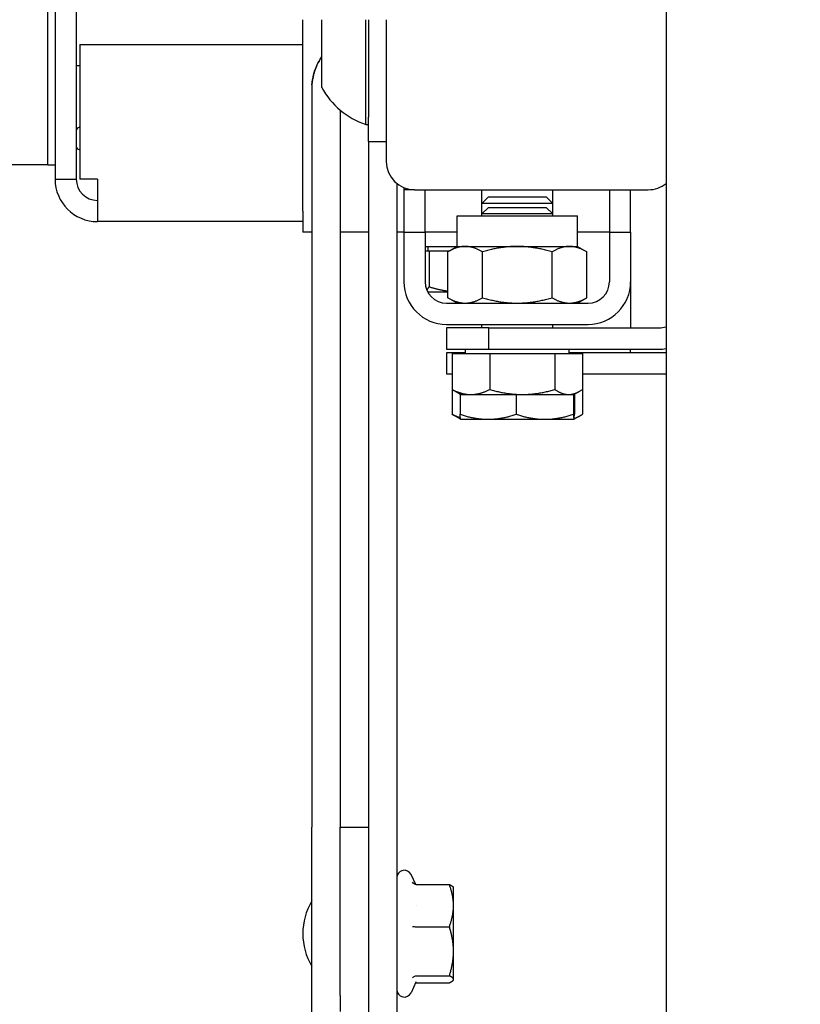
# Model space of a CAD drawing. Header units: millimetres. Extents: x 49320 to 60117, y -4209 to 20568.
# Tile 24 of 252: x 52276 to 52287, y -1955 to -1941. Entities that reach past the tile are written whole.
import ezdxf

# ---------------------------------------------------------------- set-up
doc = ezdxf.new("R2010")
doc.units = ezdxf.units.MM
doc.layers.add('_mt_hatch żelbet', color=8, linetype='Continuous', lineweight=9)
for name, color, linetype in [('_mt_widok', 253, 'Continuous'), ('ARCATA', 4, 'Continuous'), ('CABINA', 7, 'Continuous')]:
    doc.layers.add(name, color=color, linetype=linetype)

# ---------------------------------------------------------------- blocks, each defined once
blk = doc.blocks.new('WINDA 1 DZ')
at = {"layer": 'ARCATA', "color": 5, "true_color": 0x1414ff}
for p, q in [((40.375, 108.35), (40.375, 96.72)), ((40.275, 95.85), (40.275, 107.805)), ((40.375, 98), (40.375, 95.05)), ((40.675, 97.875), (40.675, 95.05)), ((43.875, 94.6), (43.875, 97.3)), ((44.14, 96.345), (44.14, 97.3)), ((44.762, 95.82), (44.762, 97.3)), ((44.8, 97.3), (44.8, 95.923)), ((45.05, 97.3), (45.05, 95.3)), ((40.725, 96.95), (43.875, 96.95)), ((40.725, 96.95), (40.725, 95.05)), ((40.725, 96.65), (40.675, 96.65)), ((44, 96.326), (44, 85.904)), ((44, 96.326), (44, 96.326)), ((44.4, 96.024), (44.4, 85.904)), ((44.8, 95.579), (44.8, 95.923)), ((40.275, 95.25), (40.275, 95.85)), ((40.725, 95.782), (40.716, 95.781)), ((44.762, 95.82), (44.8, 95.82)), ((40.716, 95.466), (40.725, 95.465)), ((44.8, 95.579), (45.05, 95.579)), ((44.8, 95.579), (44.8, 87.261)), ((39.875, 95.25), (15, 95.25)), ((40.275, 95.25), (39.875, 95.25)), ((40.275, 95.25), (40.375, 95.25)), ((40.375, 95.05), (40.675, 95.05)), ((40.975, 95.05), (40.725, 95.05)), ((40.975, 95.05), (40.975, 94.75)), ((45.2, 94.988), (45.2, 87.261)), ((45.3, 94.929), (45.3, 94.9)), ((45.3, 94.9), (45.3, 94.3)), ((45.45, 94.9), (45.3, 94.9)), ((45.45, 94.9), (48.75, 94.9)), ((45.6, 94.3), (45.6, 94.9)), ((46.4, 94.708), (46.4, 94.9)), ((46.492, 94.8), (46.4, 94.708)), ((46.492, 94.8), (47.308, 94.8)), ((47.308, 94.8), (47.4, 94.708)), ((47.4, 94.708), (47.4, 94.9)), ((48.2, 94.9), (48.2, 94.3)), ((48.5, 94.3), (48.5, 94.9)), ((40.975, 94.75), (40.975, 94.45)), ((46.4, 94.558), (46.4, 94.708)), ((47.4, 94.708), (46.4, 94.708)), ((46.492, 94.65), (46.4, 94.558)), ((46.492, 94.65), (47.308, 94.65)), ((47.308, 94.65), (47.4, 94.558)), ((47.4, 94.558), (47.4, 94.708)), ((43.875, 94.6), (43.875, 94.3)), ((46.05, 94.53), (47.75, 94.53)), ((46.05, 94.1), (46.05, 94.53)), ((47.4, 94.558), (46.4, 94.558)), ((46.4, 94.53), (46.4, 94.558)), ((47.4, 94.53), (47.4, 94.558)), ((47.75, 94.1), (47.75, 94.53)), ((43.875, 94.45), (40.975, 94.45)), ((44, 94.3), (43.875, 94.3)), ((44.8, 94.3), (44.4, 94.3)), ((45.3, 94.3), (45.2, 94.3)), ((45.3, 94.3), (45.6, 94.3)), ((45.3, 94.3), (45.3, 93.6)), ((46.05, 94.3), (45.6, 94.3)), ((45.6, 94.3), (45.6, 93.6)), ((48.2, 94.3), (47.75, 94.3)), ((48.2, 94.3), (48.5, 94.3)), ((48.2, 94.3), (48.2, 93.6)), ((48.5, 94.3), (48.5, 93.6)), ((45.6, 94.1), (46.05, 94.1)), ((45.643, 94.04), (45.643, 94.1)), ((46.05, 94.1), (45.919, 94.024)), ((46.05, 94.1), (46.164, 94.1)), ((46.164, 94.1), (46.9, 94.1)), ((46.9, 94.1), (47.636, 94.1)), ((47.636, 94.1), (47.75, 94.1)), ((47.75, 94.1), (47.881, 94.024)), ((45.6, 94.04), (45.655, 94.04)), ((45.655, 94.04), (45.655, 93.531)), ((45.655, 94.04), (45.946, 94.04)), ((45.919, 93.376), (45.919, 94.024)), ((46.409, 93.376), (46.409, 94.024)), ((47.391, 93.376), (47.391, 94.024)), ((47.881, 93.376), (47.881, 94.024)), ((48.5, 93.6), (48.5, 92.95)), ((45.635, 93.46), (45.919, 93.46)), ((45.9, 93.3), (47.9, 93.3)), ((46.05, 93.3), (45.919, 93.376)), ((47.75, 93.3), (47.881, 93.376)), ((45.9, 93), (47.9, 93)), ((46.4, 92.95), (46.4, 93)), ((47.4, 92.95), (47.4, 93)), ((46.5, 92.95), (45.9, 92.95)), ((45.9, 92.95), (45.9, 92.65)), ((46.5, 92.95), (48.9, 92.95)), ((46.5, 92.65), (46.5, 92.95)), ((45.9, 92.65), (46.5, 92.65)), ((45.9, 92.6), (45.9, 92.3)), ((46.169, 92.6), (45.9, 92.6)), ((45.98, 92.59), (45.98, 92.081)), ((45.98, 92.59), (46.511, 92.59)), ((46.169, 92.59), (46.169, 92.65)), ((46.5, 92.65), (48.9, 92.65)), ((46.511, 92.59), (47.431, 92.59)), ((46.511, 92.59), (46.511, 92.081)), ((47.431, 92.59), (47.431, 92.081)), ((47.431, 92.59), (47.82, 92.59)), ((47.632, 92.59), (47.632, 92.65)), ((49, 92.6), (47.632, 92.6)), ((47.82, 92.59), (47.82, 92.081)), ((48.5, 92.6), (48.5, 92.65)), ((45.9, 92.3), (45.98, 92.3)), ((47.82, 92.3), (49, 92.3)), ((45.98, 92.081), (45.98, 91.731)), ((46.1, 92.01), (46.018, 92.057)), ((46.093, 92.014), (46.093, 91.731)), ((46.1, 92.01), (46.246, 92.01)), ((46.246, 92.01), (46.971, 92.01)), ((46.885, 92.01), (46.885, 91.731)), ((46.971, 92.01), (47.626, 92.01)), ((47.626, 92.01), (47.7, 92.01)), ((47.693, 92.01), (47.693, 91.731)), ((47.7, 92.01), (47.782, 92.057)), ((47.707, 92.014), (47.707, 91.731)), ((47.82, 92.081), (47.82, 91.731)), ((46.1, 91.66), (46.018, 91.707)), ((46.1, 91.66), (46.1, 91.66)), ((46.1, 91.66), (46.489, 91.66)), ((46.489, 91.66), (47.289, 91.66)), ((47.289, 91.66), (47.7, 91.66)), ((47.7, 91.66), (47.782, 91.707)), ((47.7, 91.66), (47.7, 91.66)), ((47.7, 91.66), (47.7, 91.66)), ((44.8, 87.261), (44.8, 83.869)), ((45.2, 87.261), (45.2, 83.869)), ((44, 85.308), (44, 85.904)), ((44.4, 85.308), (44.4, 85.904)), ((44.8, 85.901), (44.4, 85.901)), ((44, 83.69), (44, 85.308)), ((44.4, 83.69), (44.4, 85.308)), ((45.466, 85.095), (45.4, 85.235)), ((45.474, 85.094), (45.942, 85.094)), ((46, 85.051), (45.997, 85.056)), ((46, 84.796), (46, 85.051)), ((45.473, 84.801), (45.473, 84.801)), ((46, 84.152), (46, 84.796)), ((45.474, 84.499), (45.942, 84.499)), ((46, 83.756), (46, 84.152)), ((44.8, 83.869), (44.8, 76.815)), ((45.2, 83.869), (45.2, 76.815)), ((45.474, 83.805), (45.942, 83.805)), ((44, 83.073), (44, 83.69)), ((44.4, 83.53), (44.4, 83.69)), ((45.47, 83.716), (45.4, 83.567)), ((45.474, 83.708), (45.942, 83.708)), ((46, 83.751), (45.997, 83.745)), ((46, 83.751), (46, 83.756)), ((44.4, 83.53), (44.4, 83.302))]:
    blk.add_line(p, q, dxfattribs=at)
for centre, radius, start, end in [((45.116, 96.87), 1.108, 208.2838, 251.384), ((40.725, 95.731), 0.05, 100, 180), ((40.725, 95.515), 0.05, 180, 260), ((45.45, 95.3), 0.4, 180, 270), ((40.975, 95.05), 0.6, 180, 270), ((40.975, 95.05), 0.3, 180, 270), ((48.75, 95.3), 0.4, 270, 308.6822), ((45.9, 93.6), 0.6, 180, 270), ((45.9, 93.6), 0.3, 180, 270), ((47.9, 93.6), 0.3, 270, 0), ((47.9, 93.6), 0.6, 270, 0), ((48.9, 93.25), 0.3, 270, 289.4712), ((48.9, 93.25), 0.6, 270, 279.5941), ((45.305, 85.191), 0.105, 25, 180), ((44.772, 84.401), 0.9, 149.068, 210.932), ((45.305, 83.611), 0.105, 180, 335)]:
    blk.add_arc(centre, radius, start, end, dxfattribs=at)
for ratio, end_param in [(0.996292, 6.283186), (0.996342, 6.283185)]:
    blk.add_ellipse((44.806, 96.326), major_axis=(-0.806, 0), ratio=ratio, start_param=6.216209, end_param=end_param, dxfattribs=at)
for points, knots in [([(44.14, 96.778), (44.138, 96.776), (44.137, 96.774), (44.104, 96.724), (44.076, 96.671), (44.055, 96.619), (44.055, 96.618), (44.055, 96.617)], [-3.1064103, -3.1064103, -3.1064103, -3.1064103, -3.097835, -3.097835, -2.9140434, -2.9140434, -2.9114002, -2.9114002, -2.9114002, -2.9114002]), ([(44.055, 96.617), (44.055, 96.617), (44.055, 96.618), (44.076, 96.671), (44.104, 96.724), (44.137, 96.773), (44.138, 96.776), (44.14, 96.778)], [-0.9646118, -0.9646118, -0.9646118, -0.9646118, -0.9619686, -0.9619686, -0.778177, -0.778177, -0.7696019, -0.7696019, -0.7696019, -0.7696019]), ([(44.055, 96.617), (44.044, 96.589), (44.033, 96.558), (44.013, 96.479), (44.005, 96.429), (44.002, 96.38)], [2.0414732, 2.0414732, 2.0414732, 2.0414732, 2.1458144, 2.1458144, 2.2912492, 2.2912492, 2.2912492, 2.2912492]), ([(44.002, 96.379), (44.005, 96.429), (44.013, 96.478), (44.033, 96.557), (44.044, 96.588), (44.055, 96.617)], [0.8280703, 0.8280703, 0.8280703, 0.8280703, 0.9735052, 0.9735052, 1.0778465, 1.0778465, 1.0778465, 1.0778465]), ([(45.474, 85.094), (45.463, 85.094), (45.452, 85.098), (45.434, 85.11), (45.427, 85.119), (45.422, 85.128)], [0.0000000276, 0.0000000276, 0.0000000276, 0.0000000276, 0.0003324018, 0.0003324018, 0.0006648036, 0.0006648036, 0.0006648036, 0.0006648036]), ([(45.422, 84.503), (45.427, 84.502), (45.434, 84.501), (45.452, 84.499), (45.463, 84.499), (45.474, 84.499)], [-0.0000046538, -0.0000046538, -0.0000046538, -0.0000046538, 0.000330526, 0.000330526, 0.000665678, 0.000665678, 0.000665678, 0.000665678]), ([(45.422, 83.776), (45.422, 83.776), (45.422, 83.776), (45.422, 83.776), (45.422, 83.776), (45.422, 83.776), (45.422, 83.776), (45.422, 83.776), (45.422, 83.776), (45.422, 83.776), (45.422, 83.776), (45.422, 83.777), (45.422, 83.777), (45.423, 83.777), (45.423, 83.778), (45.424, 83.78), (45.426, 83.781), (45.431, 83.788), (45.437, 83.793), (45.449, 83.8), (45.456, 83.803), (45.466, 83.805), (45.47, 83.805), (45.474, 83.805)], [0, 0, 0, 0, 0.00000105, 0.00000105, 0.00000546, 0.00000546, 0.00001104, 0.00001104, 0.00002031, 0.00002031, 0.0000518, 0.0000518, 0.00014375, 0.00014375, 0.00045571, 0.00045571, 0.00145539, 0.00145539, 0.00517187, 0.00517187, 0.00856567, 0.00856567, 0.01034659, 0.01034659, 0.01034659, 0.01034659])]:
    blk.add_open_spline(points, degree=3, knots=knots, dxfattribs=at)
for points, weights in [([(46.164, 94.1), (46.05, 94.1), (45.919, 94.024)], [1, 1.0379548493, 1]), ([(46.409, 94.024), (46.278, 94.1), (46.164, 94.1)], [1, 1.0379548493, 1]), ([(46.9, 94.1), (46.672, 94.1), (46.409, 94.024)], [1, 1.0379548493, 1]), ([(47.391, 94.024), (47.128, 94.1), (46.9, 94.1)], [1, 1.0379548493, 1]), ([(47.636, 94.1), (47.522, 94.1), (47.391, 94.024)], [1, 1.0379548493, 1]), ([(47.881, 94.024), (47.75, 94.1), (47.636, 94.1)], [1, 1.0379548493, 1]), ([(45.624, 93.483), (45.638, 93.501), (45.655, 93.531)], [1.01851473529, 1.01601420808, 1]), ([(45.655, 93.531), (45.794, 93.488), (45.919, 93.471)], [1, 1.02266896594, 1.0182593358]), ([(45.919, 93.376), (46.05, 93.3), (46.164, 93.3)], [1, 1.0379548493, 1]), ([(46.164, 93.3), (46.278, 93.3), (46.409, 93.376)], [1, 1.0379548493, 1]), ([(46.409, 93.376), (46.672, 93.3), (46.9, 93.3)], [1, 1.0379548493, 1]), ([(46.9, 93.3), (47.128, 93.3), (47.391, 93.376)], [1, 1.0379548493, 1]), ([(47.391, 93.376), (47.522, 93.3), (47.636, 93.3)], [1, 1.0379548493, 1]), ([(47.636, 93.3), (47.75, 93.3), (47.881, 93.376)], [1, 1.0379548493, 1]), ([(46.018, 92.057), (46, 92.068), (45.98, 92.081)], [1.01131955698, 1.0069222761, 1]), ([(45.98, 92.081), (46.122, 92.01), (46.246, 92.01)], [1, 1.0379548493, 1]), ([(46.246, 92.01), (46.369, 92.01), (46.511, 92.081)], [1, 1.0379548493, 1]), ([(46.511, 92.081), (46.758, 92.01), (46.971, 92.01)], [1, 1.0379548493, 1]), ([(46.971, 92.01), (47.185, 92.01), (47.431, 92.081)], [1, 1.0379548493, 1]), ([(47.431, 92.081), (47.536, 92.01), (47.626, 92.01)], [1, 1.0379548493, 1]), ([(47.626, 92.01), (47.716, 92.01), (47.82, 92.081)], [1, 1.0379548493, 1]), ([(46.018, 91.707), (46, 91.718), (45.98, 91.731)], [1.01131955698, 1.0069222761, 1]), ([(45.98, 91.731), (46.041, 91.701), (46.096, 91.684)], [1, 1.0158468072, 1.01846098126]), ([(46.1, 91.66), (46.097, 91.662), (46.093, 91.731)], [1.0020851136, 1.03688196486, 1]), ([(46.093, 91.731), (46.305, 91.66), (46.489, 91.66)], [1, 1.0379548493, 1]), ([(46.489, 91.66), (46.673, 91.66), (46.885, 91.731)], [1, 1.0379548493, 1]), ([(46.885, 91.731), (47.102, 91.66), (47.289, 91.66)], [1, 1.0379548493, 1]), ([(47.289, 91.66), (47.476, 91.66), (47.693, 91.731)], [1, 1.0379548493, 1]), ([(47.693, 91.731), (47.697, 91.66), (47.7, 91.66)], [1, 1.0379548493, 1]), ([(47.7, 91.66), (47.703, 91.66), (47.707, 91.731)], [1, 1.0379548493, 1]), ([(47.703, 91.672), (47.758, 91.689), (47.82, 91.731)], [1.01839551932, 1.02230053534, 1]), ([(46, 84.796), (46, 84.935), (45.942, 85.094)], [1.83401555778, 1.83401555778, 1.70233916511]), ([(45.942, 85.094), (45.987, 85.074), (45.997, 85.056)], [1.70233916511, 1.80190364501, 1.82618442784]), ([(45.942, 84.499), (46, 84.658), (46, 84.796)], [1.70233916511, 1.83401555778, 1.83401555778]), ([(46, 84.152), (46, 84.313), (45.942, 84.499)], [1.83401560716, 1.83401560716, 1.70233921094]), ([(45.942, 83.805), (46, 83.991), (46, 84.152)], [1.70233921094, 1.83401560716, 1.83401560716]), ([(46, 83.756), (46, 83.779), (45.942, 83.805)], [1.83401555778, 1.83401555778, 1.70233916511]), ([(45.942, 83.708), (46, 83.734), (46, 83.756)], [1.70233916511, 1.83401555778, 1.83401555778])]:
    blk.add_rational_spline(points, weights, degree=2, dxfattribs=at)
for points in [[(45.466, 83.707), (45.468, 83.707), (45.471, 83.708), (45.474, 83.708)], [(45.471, 83.717), (45.471, 83.717), (45.47, 83.717), (45.47, 83.716)], [(45.47, 83.716), (45.47, 83.716), (45.47, 83.716), (45.47, 83.716)]]:
    blk.add_open_spline(points, degree=3, dxfattribs=at)
at = {"layer": 'CABINA', "color": 5, "true_color": 0x1414ff}
blk.add_line((49, 186), (49, 38), dxfattribs=at)

msp = doc.modelspace()

# ---------------------------------------------------------------- hatches: boundary and pattern name
at = {"layer": '_mt_hatch żelbet', "ltscale": 2, "transparency": 33554687}
h = msp.add_hatch(dxfattribs=at)
h.set_pattern_fill('ANSI36', color=8)
h.set_pattern_definition([(45, (55916.9242, 1437.763), (1.683798, 6.173926), [7.9375, -1.5875, 0, -1.5875])])
edge = h.paths.add_edge_path()
edge.add_line((52283.322, -2023), (52251.576, -2023))
edge.add_line((52251.576, -2023), (52251.576, -1940.6))
edge.add_line((52251.576, -1940.6), (52249.726, -1940.6))
edge.add_line((52249.726, -1940.6), (52249.676, -1940.55))
edge.add_arc((52249.626, -1940.55), 0.05, 0, 90)
edge.add_line((52249.626, -1940.5), (52247.126, -1940.5))
edge.add_line((52247.126, -1940.5), (52247.126, -1940.575))
edge.add_line((52247.126, -1940.575), (52247.101, -1940.6))
edge.add_line((52247.101, -1940.6), (52246.901, -1940.6))
edge.add_line((52246.901, -1940.6), (52246.876, -1940.575))
edge.add_line((52246.876, -1940.575), (52246.876, -1940.5))
edge.add_line((52246.876, -1940.5), (52246.826, -1940.5))
edge.add_line((52246.826, -1940.5), (52246.826, -1939.5))
edge.add_line((52246.826, -1939.5), (52246.876, -1939.5))
edge.add_line((52246.876, -1939.5), (52246.876, -1939.425))
edge.add_line((52246.876, -1939.425), (52246.901, -1939.4))
edge.add_line((52246.901, -1939.4), (52247.101, -1939.4))
edge.add_line((52247.101, -1939.4), (52247.126, -1939.425))
edge.add_line((52247.126, -1939.425), (52247.126, -1939.5))
edge.add_line((52247.126, -1939.5), (52249.626, -1939.5))
edge.add_arc((52249.626, -1939.45), 0.05, 270, 360)
edge.add_line((52249.676, -1939.45), (52249.726, -1939.4))
edge.add_line((52249.726, -1939.4), (52251.576, -1939.4))
edge.add_line((52251.576, -1939.4), (52251.576, -1932.6))
edge.add_line((52251.576, -1932.6), (52249.726, -1932.6))
edge.add_line((52249.726, -1932.6), (52249.676, -1932.55))
edge.add_arc((52249.626, -1932.55), 0.05, 0, 90)
edge.add_line((52249.626, -1932.5), (52247.126, -1932.5))
edge.add_line((52247.126, -1932.5), (52247.126, -1932.575))
edge.add_line((52247.126, -1932.575), (52247.101, -1932.6))
edge.add_line((52247.101, -1932.6), (52246.901, -1932.6))
edge.add_line((52246.901, -1932.6), (52246.876, -1932.575))
edge.add_line((52246.876, -1932.575), (52246.876, -1932.5))
edge.add_line((52246.876, -1932.5), (52246.826, -1932.5))
edge.add_line((52246.826, -1932.5), (52246.826, -1932.625))
edge.add_arc((52246.801, -1932.625), 0.025, 270, 360, ccw=False)
edge.add_line((52246.801, -1932.65), (52245.451, -1932.65))
edge.add_arc((52245.451, -1932.625), 0.025, 180, 270, ccw=False)
edge.add_line((52245.426, -1932.603), (52245.426, -1932.504))
edge.add_line((52245.426, -1932.504), (52244.192, -1932.6))
edge.add_arc((52244.176, -1932.401), 0.2, 180, 274.4517, ccw=False)
edge.add_line((52243.976, -1932.401), (52243.976, -1931.599))
edge.add_arc((52244.176, -1931.599), 0.2, 85.5483, 180, ccw=False)
edge.add_line((52244.192, -1931.4), (52245.426, -1931.496))
edge.add_line((52245.426, -1931.496), (52245.426, -1931.376))
edge.add_arc((52245.451, -1931.375), 0.025, 90, 180, ccw=False)
edge.add_line((52245.451, -1931.35), (52246.801, -1931.35))
edge.add_arc((52246.801, -1931.375), 0.025, 0, 90, ccw=False)
edge.add_line((52246.826, -1931.375), (52246.826, -1931.5))
edge.add_line((52246.826, -1931.5), (52246.876, -1931.5))
edge.add_line((52246.876, -1931.5), (52246.876, -1931.425))
edge.add_line((52246.876, -1931.425), (52246.901, -1931.4))
edge.add_line((52246.901, -1931.4), (52247.101, -1931.4))
edge.add_line((52247.101, -1931.4), (52247.126, -1931.425))
edge.add_line((52247.126, -1931.425), (52247.126, -1931.5))
edge.add_line((52247.126, -1931.5), (52249.626, -1931.5))
edge.add_arc((52249.626, -1931.45), 0.05, 270, 360)
edge.add_line((52249.676, -1931.45), (52249.726, -1931.4))
edge.add_line((52249.726, -1931.4), (52251.576, -1931.4))
edge.add_line((52251.576, -1931.4), (52251.576, -1866.25))
edge.add_line((52251.576, -1866.25), (52249.726, -1866.25))
edge.add_line((52249.726, -1866.25), (52249.676, -1866.2))
edge.add_arc((52249.626, -1866.2), 0.05, 0, 90)
edge.add_line((52249.626, -1866.15), (52247.126, -1866.15))
edge.add_line((52247.126, -1866.15), (52247.126, -1866.225))
edge.add_line((52247.126, -1866.225), (52247.101, -1866.25))
edge.add_line((52247.101, -1866.25), (52246.901, -1866.25))
edge.add_line((52246.901, -1866.25), (52246.876, -1866.225))
edge.add_line((52246.876, -1866.225), (52246.876, -1866.15))
edge.add_line((52246.876, -1866.15), (52246.826, -1866.15))
edge.add_line((52246.826, -1866.15), (52246.826, -1866.275))
edge.add_arc((52246.801, -1866.275), 0.025, 270, 360, ccw=False)
edge.add_line((52246.801, -1866.3), (52245.451, -1866.3))
edge.add_arc((52245.451, -1866.275), 0.025, 180, 270, ccw=False)
edge.add_line((52245.426, -1866.275), (52245.426, -1866.154))
edge.add_line((52245.426, -1866.154), (52244.692, -1866.25))
edge.add_arc((52244.676, -1866.051), 0.2, 180, 274.4517, ccw=False)
edge.add_line((52244.476, -1866.051), (52244.476, -1865.249))
edge.add_arc((52244.676, -1865.249), 0.2, 85.5483, 180, ccw=False)
edge.add_line((52244.692, -1865.05), (52245.426, -1865.146))
edge.add_line((52245.426, -1865.146), (52245.426, -1865.025))
edge.add_arc((52245.451, -1865.025), 0.025, 90, 180, ccw=False)
edge.add_line((52245.451, -1865), (52246.801, -1865))
edge.add_arc((52246.801, -1865.025), 0.025, 0, 90, ccw=False)
edge.add_line((52246.826, -1865.025), (52246.826, -1865.15))
edge.add_line((52246.826, -1865.15), (52246.876, -1865.15))
edge.add_line((52246.876, -1865.15), (52246.876, -1865.075))
edge.add_line((52246.876, -1865.075), (52246.901, -1865.05))
edge.add_line((52246.901, -1865.05), (52247.101, -1865.05))
edge.add_line((52247.101, -1865.05), (52247.126, -1865.075))
edge.add_line((52247.126, -1865.075), (52247.126, -1865.15))
edge.add_line((52247.126, -1865.15), (52249.626, -1865.15))
edge.add_arc((52249.626, -1865.1), 0.05, 270, 360)
edge.add_line((52249.676, -1865.1), (52249.726, -1865.05))
edge.add_line((52249.726, -1865.05), (52251.576, -1865.05))
edge.add_line((52251.576, -1865.05), (52251.576, -1856.15))
edge.add_line((52251.576, -1856.15), (52249.726, -1856.15))
edge.add_line((52249.726, -1856.15), (52249.676, -1856.1))
edge.add_arc((52249.626, -1856.1), 0.05, 0, 90)
edge.add_line((52249.626, -1856.05), (52247.126, -1856.05))
edge.add_line((52247.126, -1856.05), (52247.126, -1856.125))
edge.add_line((52247.126, -1856.125), (52247.101, -1856.15))
edge.add_line((52247.101, -1856.15), (52246.901, -1856.15))
edge.add_line((52246.901, -1856.15), (52246.876, -1856.125))
edge.add_line((52246.876, -1856.125), (52246.876, -1856.05))
edge.add_line((52246.876, -1856.05), (52246.826, -1856.05))
edge.add_line((52246.826, -1856.05), (52246.826, -1856.175))
edge.add_arc((52246.801, -1856.175), 0.025, 270, 360, ccw=False)
edge.add_line((52246.801, -1856.2), (52246.446, -1856.2))
edge.add_spline(control_points=[(52246.436, -1856.189), (52246.436, -1856.189), (52246.436, -1856.189), (52246.436, -1856.189), (52246.435, -1856.188), (52246.432, -1856.187), (52246.429, -1856.187), (52246.422, -1856.185), (52246.418, -1856.184), (52246.407, -1856.183), (52246.401, -1856.182), (52246.389, -1856.181), (52246.382, -1856.181), (52246.376, -1856.181)], knot_values=[0.024008, 0.024008, 0.024008, 0.024008, 0.028269, 0.028269, 0.039404, 0.039404, 0.055597, 0.055597, 0.075883, 0.075883, 0.097542, 0.097542, 0.117485, 0.117485, 0.117485, 0.117485], degree=3, periodic=0)
edge.add_line((52246.376, -1856.181), (52245.576, -1856.181))
edge.add_spline(control_points=[(52245.576, -1856.198), (52245.57, -1856.198), (52245.565, -1856.198), (52245.545, -1856.198), (52245.532, -1856.198), (52245.507, -1856.197), (52245.496, -1856.196), (52245.475, -1856.193), (52245.465, -1856.191), (52245.451, -1856.186), (52245.445, -1856.183), (52245.436, -1856.176), (52245.433, -1856.172), (52245.428, -1856.162), (52245.426, -1856.156), (52245.426, -1856.15)], knot_values=[0, 0, 0, 0, 0.0173, 0.0173, 0.057137, 0.057137, 0.096974, 0.096974, 0.13681, 0.13681, 0.163111, 0.163111, 0.180869, 0.180869, 0.199184, 0.199184, 0.199184, 0.199184], degree=3, periodic=0)
edge.add_line((52245.426, -1856.15), (52245.426, -1856.054))
edge.add_line((52245.426, -1856.054), (52244.692, -1856.15))
edge.add_arc((52244.676, -1855.951), 0.2, 180, 274.4517, ccw=False)
edge.add_line((52244.476, -1855.951), (52244.476, -1855.149))
edge.add_arc((52244.676, -1855.149), 0.2, 85.5483, 180, ccw=False)
edge.add_line((52244.692, -1854.95), (52245.426, -1855.046))
edge.add_line((52245.426, -1855.046), (52245.426, -1854.925))
edge.add_arc((52245.451, -1854.925), 0.025, 90, 180, ccw=False)
edge.add_line((52245.451, -1854.9), (52246.801, -1854.9))
edge.add_arc((52246.801, -1854.925), 0.025, 0, 90, ccw=False)
edge.add_line((52246.826, -1854.925), (52246.826, -1855.05))
edge.add_line((52246.826, -1855.05), (52246.876, -1855.05))
edge.add_line((52246.876, -1855.05), (52246.876, -1854.975))
edge.add_line((52246.876, -1854.975), (52246.901, -1854.95))
edge.add_line((52246.901, -1854.95), (52247.101, -1854.95))
edge.add_line((52247.101, -1854.95), (52247.126, -1854.975))
edge.add_line((52247.126, -1854.975), (52247.126, -1855.05))
edge.add_line((52247.126, -1855.05), (52249.626, -1855.05))
edge.add_arc((52249.626, -1855), 0.05, 270, 360)
edge.add_line((52249.676, -1855), (52249.726, -1854.95))
edge.add_line((52249.726, -1854.95), (52251.576, -1854.95))
edge.add_line((52251.576, -1854.95), (52251.576, -1829))
edge.add_line((52251.576, -1829), (52283.322, -1829))
edge.add_line((52283.322, -1829), (52283.322, -1814.101))
edge.add_line((52283.322, -1814.101), (52236.576, -1814.101))
edge.add_line((52236.576, -1814.101), (52236.576, -2038))
edge.add_line((52236.576, -2038), (52283.322, -2038))
edge.add_line((52283.322, -2038), (52283.322, -2023))
h.paths.add_polyline_path([(52431.576, -1814.101), (52283.322, -1814.101), (52283.322, -1829), (52416.576, -1829), (52416.571, -1929.1), (52416.571, -1928.2), (52415.301, -1928.2), (52414.901, -1928.2), (52415.901, -1929.2), (52415.901, -1942.8), (52414.901, -1943.8), (52415.301, -1943.8), (52416.571, -1943.8), (52416.576, -1942.9), (52416.576, -2012), (52431.576, -2027)])
h.paths.add_polyline_path([(52394.776, -2014.646), (52434.376, -2014.646)])
h.paths.add_polyline_path([(52431.576, -2038), (52431.576, -2027), (52416.576, -2012), (52416.576, -2023), (52409.576, -2023), (52409.576, -2038)])
edge = h.paths.add_edge_path(flags=16)
edge.add_spline(control_points=[(52245.438, -1939.388), (52245.438, -1939.387), (52245.439, -1939.387), (52245.445, -1939.38), (52245.453, -1939.376), (52245.46, -1939.373)], knot_values=[0.127222, 0.127222, 0.127222, 0.127222, 0.129604, 0.129604, 0.161729, 0.161729, 0.161729, 0.161729], degree=3, periodic=0)
edge = h.paths.add_edge_path(flags=16)
edge.add_arc((52244.176, -1940.401), 0.2, 180, 274.4517, ccw=False)
edge.add_line((52243.976, -1940.401), (52243.976, -1939.599))
edge.add_arc((52244.176, -1939.599), 0.2, 85.5483, 180, ccw=False)
edge.add_line((52244.192, -1939.4), (52245.426, -1939.496))
edge.add_line((52245.426, -1939.496), (52245.426, -1940.097))
edge.add_spline(control_points=[(52245.426, -1940.097), (52245.426, -1940.097), (52245.426, -1940.098), (52245.426, -1940.114), (52245.429, -1940.129), (52245.438, -1940.159), (52245.445, -1940.173), (52245.461, -1940.195), (52245.468, -1940.203), (52245.476, -1940.21)], knot_values=[0.091168, 0.091168, 0.091168, 0.091168, 0.092523, 0.092523, 0.132421, 0.132421, 0.171812, 0.171812, 0.199493, 0.199493, 0.199493, 0.199493], degree=3, periodic=0)
edge.add_spline(control_points=[(52245.476, -1940.21), (52245.48, -1940.213), (52245.483, -1940.216), (52245.5, -1940.228), (52245.514, -1940.235), (52245.544, -1940.244), (52245.561, -1940.247), (52245.576, -1940.247)], knot_values=[0, 0, 0, 0, 0.011492, 0.011492, 0.051269, 0.051269, 0.091168, 0.091168, 0.091168, 0.091168], degree=3, periodic=0)
edge.add_line((52245.576, -1940.247), (52246.376, -1940.247))
edge.add_spline(control_points=[(52246.376, -1940.247), (52246.377, -1940.247), (52246.377, -1940.247), (52246.383, -1940.247), (52246.388, -1940.248), (52246.398, -1940.251), (52246.402, -1940.253), (52246.411, -1940.259), (52246.414, -1940.262), (52246.42, -1940.27), (52246.423, -1940.274), (52246.426, -1940.282), (52246.426, -1940.287), (52246.426, -1940.291)], knot_values=[0, 0, 0, 0, 0.001746, 0.001746, 0.02414, 0.02414, 0.046992, 0.046992, 0.070489, 0.070489, 0.093985, 0.093985, 0.117481, 0.117481, 0.117481, 0.117481], degree=3, periodic=0)
edge.add_spline(control_points=[(52246.426, -1940.296), (52246.426, -1940.302), (52246.425, -1940.307), (52246.42, -1940.317), (52246.416, -1940.322), (52246.407, -1940.329), (52246.402, -1940.332), (52246.389, -1940.336), (52246.383, -1940.337), (52246.376, -1940.337)], knot_values=[-0.075489, -0.075489, -0.075489, -0.075489, -0.056592, -0.056592, -0.037695, -0.037695, -0.018848, -0.018848, 0, 0, 0, 0], degree=3, periodic=0)
edge.add_line((52246.376, -1940.337), (52245.576, -1940.337))
edge.add_spline(control_points=[(52245.576, -1940.337), (52245.558, -1940.337), (52245.538, -1940.34), (52245.501, -1940.352), (52245.484, -1940.361), (52245.457, -1940.381), (52245.445, -1940.394), (52245.43, -1940.421), (52245.426, -1940.434), (52245.426, -1940.446)], knot_values=[0.959969, 0.959969, 0.959969, 0.959969, 1.016264, 1.016264, 1.07256, 1.07256, 1.132171, 1.132171, 1.191783, 1.191783, 1.191783, 1.191783], degree=3, periodic=0)
edge.add_line((52245.426, -1940.446), (52245.426, -1940.486))
edge.add_line((52245.426, -1940.504), (52244.192, -1940.6))
h.paths.add_polyline_path([(52424.056, -1941.7, -0.437158), (52424.271, -1941.899), (52424.271, -1942.701, -0.437158), (52424.056, -1942.9), (52422.821, -1942.804), (52422.821, -1942.925, -0.414214), (52422.796, -1942.95), (52421.446, -1942.95, -0.414214), (52421.421, -1942.925), (52421.421, -1942.8), (52421.371, -1942.8), (52421.371, -1942.875), (52421.346, -1942.9), (52421.146, -1942.9), (52421.121, -1942.875), (52421.121, -1942.8), (52418.621, -1942.8, 0.414214), (52418.571, -1942.85), (52418.521, -1942.9), (52418.521, -1941.7), (52418.571, -1941.75, 0.414214), (52418.621, -1941.8), (52421.121, -1941.8), (52421.121, -1941.725), (52421.146, -1941.7), (52421.346, -1941.7), (52421.371, -1941.725), (52421.371, -1941.8), (52421.421, -1941.8), (52421.421, -1941.675, -0.414214), (52421.446, -1941.65), (52422.796, -1941.65, -0.414214), (52422.821, -1941.675), (52422.821, -1941.796)], flags=16)
edge = h.paths.add_edge_path(flags=16)
edge.add_line((52421.571, -1929.054), (52422.671, -1929.054))
edge.add_spline(control_points=[(52422.671, -1929.057), (52422.685, -1929.057), (52422.698, -1929.057), (52422.724, -1929.058), (52422.737, -1929.059), (52422.76, -1929.062), (52422.771, -1929.064), (52422.79, -1929.07), (52422.799, -1929.074), (52422.81, -1929.084), (52422.813, -1929.087), (52422.819, -1929.096), (52422.821, -1929.103), (52422.821, -1929.11), (52422.821, -1929.111), (52422.821, -1929.112)], knot_values=[0, 0, 0, 0, 0.039334, 0.039334, 0.078667, 0.078667, 0.118001, 0.118001, 0.157334, 0.157334, 0.171979, 0.171979, 0.193578, 0.193578, 0.196668, 0.196668, 0.196668, 0.196668], degree=3, periodic=0)
edge.add_line((52422.821, -1929.112), (52422.821, -1929.196))
edge.add_line((52422.821, -1929.196), (52424.056, -1929.1))
edge.add_arc((52424.071, -1929.299), 0.2, 360, 94.4517, ccw=False)
edge.add_line((52424.271, -1929.299), (52424.271, -1930.101))
edge.add_arc((52424.071, -1930.101), 0.2, 265.5483, 360, ccw=False)
edge.add_line((52424.056, -1930.3), (52422.821, -1930.204))
edge.add_line((52422.821, -1930.204), (52422.821, -1930.319))
edge.add_arc((52422.796, -1930.325), 0.025, 270, 360, ccw=False)
edge.add_line((52422.796, -1930.35), (52421.446, -1930.35))
edge.add_arc((52421.446, -1930.325), 0.025, 180, 270, ccw=False)
edge.add_line((52421.421, -1930.325), (52421.421, -1930.2))
edge.add_line((52421.421, -1930.2), (52421.371, -1930.2))
edge.add_line((52421.371, -1930.2), (52421.371, -1930.275))
edge.add_line((52421.371, -1930.275), (52421.346, -1930.3))
edge.add_line((52421.346, -1930.3), (52421.146, -1930.3))
edge.add_line((52421.146, -1930.3), (52421.121, -1930.275))
edge.add_line((52421.121, -1930.275), (52421.121, -1930.2))
edge.add_line((52421.121, -1930.2), (52418.621, -1930.2))
edge.add_arc((52418.621, -1930.25), 0.05, 90, 180)
edge.add_line((52418.571, -1930.25), (52418.521, -1930.3))
edge.add_line((52418.521, -1930.3), (52416.576, -1930.3))
edge.add_line((52416.571, -1930.3), (52416.571, -1929.1))
edge.add_line((52416.576, -1929.1), (52418.521, -1929.1))
edge.add_line((52418.521, -1929.1), (52418.571, -1929.15))
edge.add_arc((52418.621, -1929.15), 0.05, 180, 270)
edge.add_line((52418.621, -1929.2), (52421.121, -1929.2))
edge.add_line((52421.121, -1929.2), (52421.121, -1929.125))
edge.add_line((52421.121, -1929.125), (52421.146, -1929.1))
edge.add_line((52421.146, -1929.1), (52421.346, -1929.1))
edge.add_line((52421.346, -1929.1), (52421.371, -1929.125))
edge.add_line((52421.371, -1929.125), (52421.371, -1929.2))
edge.add_line((52421.371, -1929.2), (52421.421, -1929.2))
edge.add_line((52421.421, -1929.2), (52421.421, -1929.112))
edge.add_spline(control_points=[(52421.421, -1929.105), (52421.421, -1929.104), (52421.421, -1929.103), (52421.422, -1929.095), (52421.425, -1929.089), (52421.431, -1929.08), (52421.434, -1929.077), (52421.445, -1929.068), (52421.454, -1929.065), (52421.473, -1929.06), (52421.483, -1929.058), (52421.506, -1929.056), (52421.519, -1929.055), (52421.544, -1929.054), (52421.558, -1929.054), (52421.571, -1929.054)], knot_values=[0, 0, 0, 0, 0.004418, 0.004418, 0.024591, 0.024591, 0.039334, 0.039334, 0.078667, 0.078667, 0.118001, 0.118001, 0.157334, 0.157334, 0.196668, 0.196668, 0.196668, 0.196668], degree=3, periodic=0)
edge = h.paths.add_edge_path(flags=16)
edge.add_spline(control_points=[(52422.821, -1929.112), (52422.821, -1929.111), (52422.821, -1929.11), (52422.821, -1929.103), (52422.819, -1929.096), (52422.813, -1929.087), (52422.81, -1929.084), (52422.799, -1929.074), (52422.79, -1929.07), (52422.771, -1929.064), (52422.76, -1929.062), (52422.737, -1929.059), (52422.724, -1929.058), (52422.698, -1929.057), (52422.685, -1929.057), (52422.671, -1929.057)], knot_values=[0, 0, 0, 0, 0.00309, 0.00309, 0.024689, 0.024689, 0.039334, 0.039334, 0.078667, 0.078667, 0.118001, 0.118001, 0.157334, 0.157334, 0.196668, 0.196668, 0.196668, 0.196668], degree=3, periodic=0)
edge.add_spline(control_points=[(52422.671, -1929.054), (52422.676, -1929.054), (52422.681, -1929.054), (52422.699, -1929.054), (52422.712, -1929.054), (52422.737, -1929.056), (52422.749, -1929.057), (52422.771, -1929.06), (52422.78, -1929.062), (52422.796, -1929.068), (52422.802, -1929.071), (52422.811, -1929.079), (52422.815, -1929.083), (52422.82, -1929.094), (52422.821, -1929.1), (52422.821, -1929.105)], knot_values=[0, 0, 0, 0, 0.014118, 0.014118, 0.053458, 0.053458, 0.092798, 0.092798, 0.132138, 0.132138, 0.159634, 0.159634, 0.178131, 0.178131, 0.1967, 0.1967, 0.1967, 0.1967], degree=3, periodic=0)
h.paths.add_polyline_path([(52416.576, -1941.7), (52416.571, -1942.9), (52416.571, -1941.7)], is_closed=False, flags=16)
h.paths.add_polyline_path([(52416.576, -1930.3), (52416.571, -1941.7), (52416.571, -1930.3)], is_closed=False, flags=16)
edge = h.paths.add_edge_path(flags=0)
edge.add_spline(control_points=[(52422.671, -1942.415), (52422.69, -1942.415), (52422.71, -1942.418), (52422.747, -1942.433), (52422.764, -1942.445), (52422.791, -1942.471), (52422.803, -1942.488), (52422.818, -1942.524), (52422.821, -1942.544), (52422.821, -1942.561)], knot_values=[0.728155, 0.728155, 0.728155, 0.728155, 0.78445, 0.78445, 0.840746, 0.840746, 0.900357, 0.900357, 0.959969, 0.959969, 0.959969, 0.959969], degree=3, periodic=0)
edge.add_spline(control_points=[(52422.821, -1942.561), (52422.821, -1942.544), (52422.818, -1942.524), (52422.803, -1942.488), (52422.791, -1942.471), (52422.764, -1942.445), (52422.747, -1942.433), (52422.71, -1942.418), (52422.69, -1942.415), (52422.671, -1942.415)], knot_values=[0.728155, 0.728155, 0.728155, 0.728155, 0.787767, 0.787767, 0.847378, 0.847378, 0.903674, 0.903674, 0.959969, 0.959969, 0.959969, 0.959969], degree=3, periodic=0)

# ---------------------------------------------------------------- block references
at = {"layer": '_mt_widok', "ltscale": 3}
msp.add_blockref('WINDA 1 DZ', (52236.576, -2038), dxfattribs=at)

doc.saveas('drawing.dxf')
